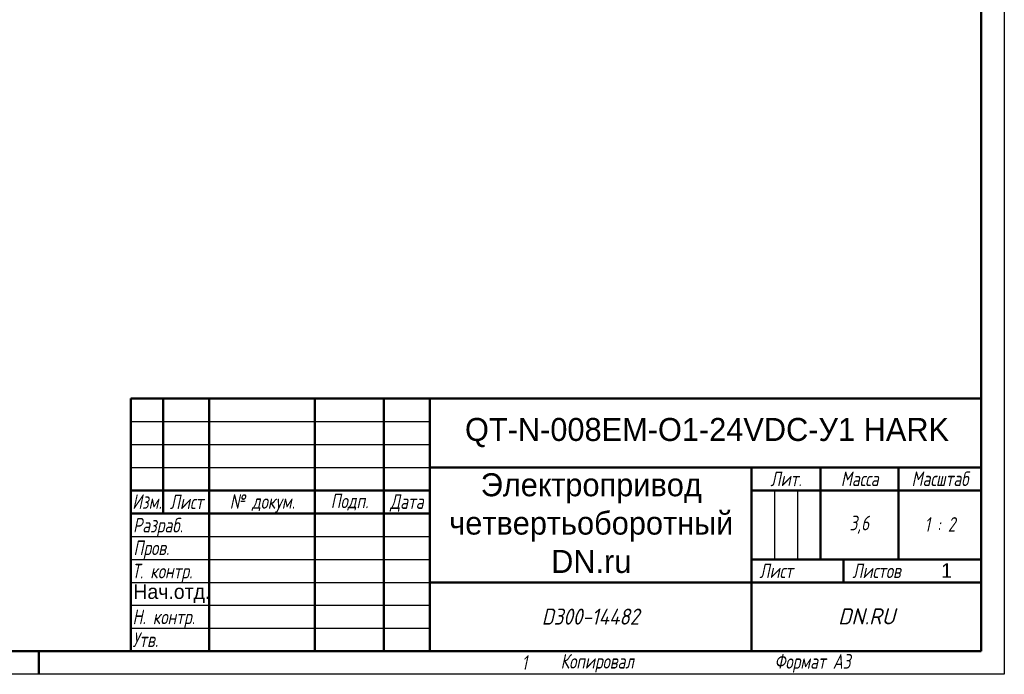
# Model space of a CAD drawing. Header units: millimetres. Extents: x 0 to 840, y 0 to 594.
# Tile 3 of 4: x 412 to 840, y 0 to 285. Entities that reach past the tile are written whole.
import ezdxf
from ezdxf.enums import TextEntityAlignment as Align

# ---------------------------------------------------------------- set-up
doc = ezdxf.new("R2018")
doc.units = ezdxf.units.MM
doc.header["$LTSCALE"] = 2
doc.layers.add('Заголовок (ГОСТ)', color=7, linetype='Continuous', lineweight=50)
doc.layers.add('Кромка (ГОСТ)', color=7, linetype='Continuous', lineweight=50)
doc.styles.add('Альтернативный текст (ГОСТ)', font='arial.ttf', dxfattribs={"width": 0.8})
doc.styles.add('Стиль текста110', font='GOST Common Italic.ttf', dxfattribs={"width": 0.8})
doc.styles.add('Стиль текста112', font='GOST Common Italic.ttf', dxfattribs={"width": 0.8})
doc.styles.add('Стиль текста120', font='GOST Common Italic.ttf', dxfattribs={"width": 0.9})
doc.styles.add('Стиль текста137', font='GOST Common Italic.ttf', dxfattribs={"width": 0.7})
doc.styles.add('Стиль текста139', font='GOST Common Italic.ttf', dxfattribs={"width": 0.7})
doc.styles.add('Стиль текста81', font='GOST Common Italic.ttf', dxfattribs={"width": 0.8})
doc.styles.add('Стиль текста87', font='GOST Common Italic.ttf')

# ---------------------------------------------------------------- blocks, each defined once
blk = doc.blocks.new('Рамки ГОСТ - Рамка')
at = {"layer": 'Кромка (ГОСТ)', "lineweight": 25}
for p, q in [((420, 297), (420, 0)), ((420, 0), (0, 0))]:
    blk.add_line(p, q, dxfattribs=at)
at = {"layer": 'Кромка (ГОСТ)'}
for p, q in [((415, 5), (415, 292)), ((20, 5), (415, 5)), ((210, 5), (210, 0))]:
    blk.add_line(p, q, dxfattribs=at)
at = {"layer": 'Кромка (ГОСТ)', "char_height": 3.17, "attachment_point": 1, "style": 'Альтернативный текст (ГОСТ)'}
for s, insert, width in [('\\fGOST Common|b0|i1;{\\H3.1700;Формат А3}', (370, 4.39), 25.2103), ('\\fGOST Common|b0|i1;{\\H3.1700;1}', (315, 4.14), 6.6287)]:
    blk.add_mtext(s, dxfattribs=dict(at, insert=insert, width=width))
blk = doc.blocks.new('Основные надписи ГОСТ - Форма 1')
at = {"layer": 'Заголовок (ГОСТ)'}
for p, q in [((0, 55), (185, 55)), ((0, 0), (0, 55)), ((0, 0), (0, 55)), ((7, 55), (7, 30)), ((17, 55), (17, 0)), ((40, 55), (40, 0)), ((55, 55), (55, 0)), ((65, 55), (65, 0)), ((185, 0), (185, 55)), ((65, 40), (185, 40)), ((135, 40), (135, 0)), ((150, 40), (150, 20)), ((167, 40), (167, 20)), ((0, 35), (65, 35)), ((135, 35), (185, 35)), ((0, 30), (65, 30)), ((135, 20), (185, 20)), ((155, 20), (155, 15)), ((65, 15), (185, 15)), ((185, 0), (0, 0))]:
    blk.add_line(p, q, dxfattribs=at)
at = {"layer": 'Заголовок (ГОСТ)', "linetype": 'Continuous', "lineweight": 25}
for p, q in [((0, 50), (65, 50)), ((0, 45), (65, 45)), ((0, 40), (65, 40)), ((140, 35), (140, 20)), ((145, 35), (145, 20)), ((0, 25), (65, 25)), ((0, 20), (65, 20)), ((0, 15), (65, 15)), ((0, 10), (65, 10)), ((0, 5), (65, 5))]:
    blk.add_line(p, q, dxfattribs=at)
at = {"layer": 'Заголовок (ГОСТ)', "style": 'Альтернативный текст (ГОСТ)'}
for s, insert, char_height, width, attachment_point in [('\\fGOST Common|b0|i1;{\\H3.1700;Лит.}', (142.52, 37.49), 3.17, 14.9766, 5), ('\\fGOST Common|b0|i1;{\\H3.1700;Масса}', (158.55, 37.51), 3.17, 16.9878, 5), ('\\fGOST Common|b0|i1;{\\H3.1700;Масштаб}', (176.02, 37.53), 3.17, 17.8316, 5), ('\\fGOST Common|b0|i1;{\\H3.1700;Изм.}', (3.5, 32.56), 3.17, 6.9635, 5), ('\\fGOST Common|b0|i1;{\\H3.1700;Лист}', (12.1, 32.5), 3.17, 10.0029, 5), ('\\A0;\\fGOST Common|b0|i1;{\\H3.1700;№ докум.}', (28.58, 32.16), 3.17, 22.9069, 5), ('\\fGOST Common|b0|i1;{\\H3.1700;Подп.}', (47.56, 32.45), 3.17, 14.879, 5), ('\\fGOST Common|b0|i1;{\\H3.1700;Дата}', (60.02, 32.24), 3.17, 9.9614, 5), ('\\fGOST Common|b0|i1;{\\H3.1700;Разраб.}', (0.47, 27), 3.17, 16.9971, 4), ('\\fGOST Common|b0|i1;{\\H3.1700;3,6}', (158.47, 27.53), 3.17, 17.0435, 5), ('\\fGOST Common|b0|i1;{\\H3.1700;1 : 2}', (176, 27.6), 3.17, 17.9476, 5), ('\\fGOST Common|b0|i1;{\\H3.1700;Пров.}', (0.56, 22.08), 3.17, 17.0192, 4), ('\\A0;\\fGOST Common|b0|i1;{\\H3.1700;Т. контр.}', (0.23, 17.01), 3.17, 16.9554, 4), ('\\fGOST Common|b0|i1;{\\H3.1700;Лист}', (140.37, 17.5), 3.17, 10.5071, 5), ('\\A1;', (150.6, 17.54), 3.17, 8.8313, 5), ('\\fGOST Common|b0|i1;{\\H3.1700;Листов}', (162.21, 17.5), 3.17, 14.3668, 5), ('\\fGOST Common|b0|i1;{\\H3.1700;Н. контр.}', (0.36, 7.05), 3.17, 16.9999, 4), ('\\fGOST Common|b0|i1;\\W0.90;{\\H3.5000;D300-14482}', (99.98, 7.54), 3.5, 67.2576, 5), ('\\fGOST Common|b0|i1;\\W1.00;{\\H3.5000;DN.RU}', (160.02, 7.6), 3.5, 49.9832, 5), ('\\fGOST Common|b0|i1;{\\H3.1700;Утв.}', (0.34, 2.52), 3.17, 17.0083, 4), ('\\fGOST Common|b0|i1;{\\H3.1700;Копировал}', (93.48, -0.59), 3.17, 19.7871, 1)]:
    blk.add_mtext(s, dxfattribs=dict(at, insert=insert, char_height=char_height, width=width, attachment_point=attachment_point))
at = {"layer": 'Заголовок (ГОСТ)'}
for tag, height, style, p in [('Изм1', 2.89, 'Стиль текста137', (3.51, 52.52)), ('Лист1', 2.89, 'Стиль текста137', (12.03, 52.52)), ('Докум1', 2.89, 'Стиль текста137', (28.54, 52.48)), ('ОБОЗНАЧЕНИЕ', 5, 'Стиль текста87', (125.33, 47.56)), ('Изм2', 2.89, 'Стиль текста137', (3.5, 47.52)), ('Лист2', 2.89, 'Стиль текста137', (12.01, 47.5)), ('Докум2', 2.89, 'Стиль текста137', (28.53, 47.5)), ('Изм3', 2.89, 'Стиль текста137', (3.5, 42.5)), ('Лист3', 2.89, 'Стиль текста137', (12.01, 42.51)), ('Докум3', 2.89, 'Стиль текста137', (28.51, 42.48)), ('Изм4', 2.89, 'Стиль текста137', (3.51, 37.5)), ('Лист4', 2.89, 'Стиль текста137', (12, 37.53)), ('Докум4', 2.89, 'Стиль текста137', (28.51, 37.52)), ('НАИМЕНОВАНИЕ', 5, 'Стиль текста110', (100.14, 27.85)), ('Литера', 3.5, 'Стиль текста81', (137.52, 27.25)), ('Литера2', 3.5, 'Стиль текста81', (142.51, 27.22)), ('Литера3', 3.5, 'Стиль текста81', (147.52, 27.21)), ('Листов', 3.17, 'Стиль текста112', (177.46, 17.58)), ('Тип_документа', 3.17, 'Стиль текста112', (100.08, 17.56))]:
    blk.add_attdef(tag, text='', height=height, dxfattribs=dict(at, style=style)).set_placement(p, align=Align.MIDDLE_CENTER)
for tag, height, style, p in [('Подп1', 2.89, 'Стиль текста137', (40.01, 52.51)), ('Дата1', 2, 'Стиль текста139', (55.01, 52.51)), ('Подп2', 2.89, 'Стиль текста137', (40.01, 47.5)), ('Дата2', 2, 'Стиль текста139', (55.01, 47.49)), ('Подп3', 2.89, 'Стиль текста137', (40.01, 42.51)), ('Дата3', 2, 'Стиль текста139', (55.02, 42.52)), ('Подп4', 2.89, 'Стиль текста137', (40.01, 37.51)), ('Дата4', 2, 'Стиль текста139', (55.02, 37.51)), ('ПРОВЕРИЛ', 3.17, 'Стиль текста112', (17.41, 22.53)), ('Проверил_Подп.', 2.89, 'Стиль текста137', (40.05, 22.52)), ('ДАТА_ПРОВЕРКИ', 2, 'Стиль текста139', (55.02, 22.51)), ('ТЕХНОЛОГ', 3.17, 'Стиль текста112', (17.33, 17.54)), ('Технолог_Подп.', 2.89, 'Стиль текста137', (40.05, 17.51)), ('Технолог_Дата', 2, 'Стиль текста139', (55.01, 17.5)), ('Должность_руководителя', 3.17, 'Стиль текста112', (0.52, 12.51)), ('НАЧ._ОТДЕЛА', 3.17, 'Стиль текста112', (17.46, 12.45)), ('Руководитель_Подп.', 2.89, 'Стиль текста137', (40.01, 12.5)), ('Руководитель_Дата', 2, 'Стиль текста139', (55.01, 12.51)), ('НОРМОКОНТРОЛЬ', 3.17, 'Стиль текста112', (17.37, 7.48)), ('Нормоконтроль_Подп.', 2.89, 'Стиль текста137', (40.05, 7.52)), ('ДАТА_НОРМОКОНТРОЛЯ', 2, 'Стиль текста139', (55.02, 7.51)), ('УТВЕРДИЛ', 3.17, 'Стиль текста112', (17.4, 2.51)), ('Утвердил_Подп.', 2.89, 'Стиль текста137', (40.05, 2.51)), ('ДАТА_УТВЕРЖДЕНИЯ', 2, 'Стиль текста139', (55.01, 2.5))]:
    blk.add_attdef(tag, text='', height=height, dxfattribs=dict(at, style=style)).set_placement(p, align=Align.MIDDLE_LEFT)
at = {"layer": 'Заголовок (ГОСТ)', "style": 'Стиль текста120'}
for tag, p in [('Материал_Наим.', (133.71, 9.75)), ('Материал_ГОСТ', (134.04, 4.06))]:
    blk.add_attdef(tag, text='', height=3.5, dxfattribs=at).set_placement(p, align=Align.MIDDLE_RIGHT)

msp = doc.modelspace()

# ---------------------------------------------------------------- block references
at = {"xscale": 2, "yscale": 2, "zscale": 2}
msp.add_blockref('Рамки ГОСТ - Рамка', (0, 0), dxfattribs=at)
ref = msp.add_blockref('Основные надписи ГОСТ - Форма 1', (460, 10), dxfattribs=dict(xscale=2, yscale=2, zscale=2))
lines = msp.add_mtext('Нач.отд.', dxfattribs={"layer": 'Заголовок (ГОСТ)', "insert": (461.043, 35.028), "char_height": 6.34, "width": 32.95192, "attachment_point": 4, "style": 'Стиль текста112'})
ref.add_attrib('Должность_руководителя', '', (461.043, 35.028)).embed_mtext(lines)
lines = msp.add_mtext('QT-N-008EM-O1-24VDC-У1 HARK', dxfattribs={"layer": 'Заголовок (ГОСТ)', "insert": (710.651, 105.118), "char_height": 10, "width": 239.68592, "attachment_point": 5, "style": 'Стиль текста87'})
ref.add_attrib('ОБОЗНАЧЕНИЕ', '', (710.651, 105.118)).embed_mtext(lines)
lines = msp.add_mtext('Электропривод четвертьоборотный DN.ru', dxfattribs={"layer": 'Заголовок (ГОСТ)', "insert": (660.286, 65.694), "char_height": 10, "width": 139.21856, "attachment_point": 5, "style": 'Стиль текста110'})
ref.add_attrib('НАИМЕНОВАНИЕ', '', (660.286, 65.694)).embed_mtext(lines)
lines = msp.add_mtext('1', dxfattribs={"layer": 'Заголовок (ГОСТ)', "insert": (814.918, 45.158), "char_height": 6.34, "width": 29.93063, "attachment_point": 5, "style": 'Стиль текста112'})
ref.add_attrib('Листов', '', (814.918, 45.158)).embed_mtext(lines)

doc.saveas('drawing.dxf')
